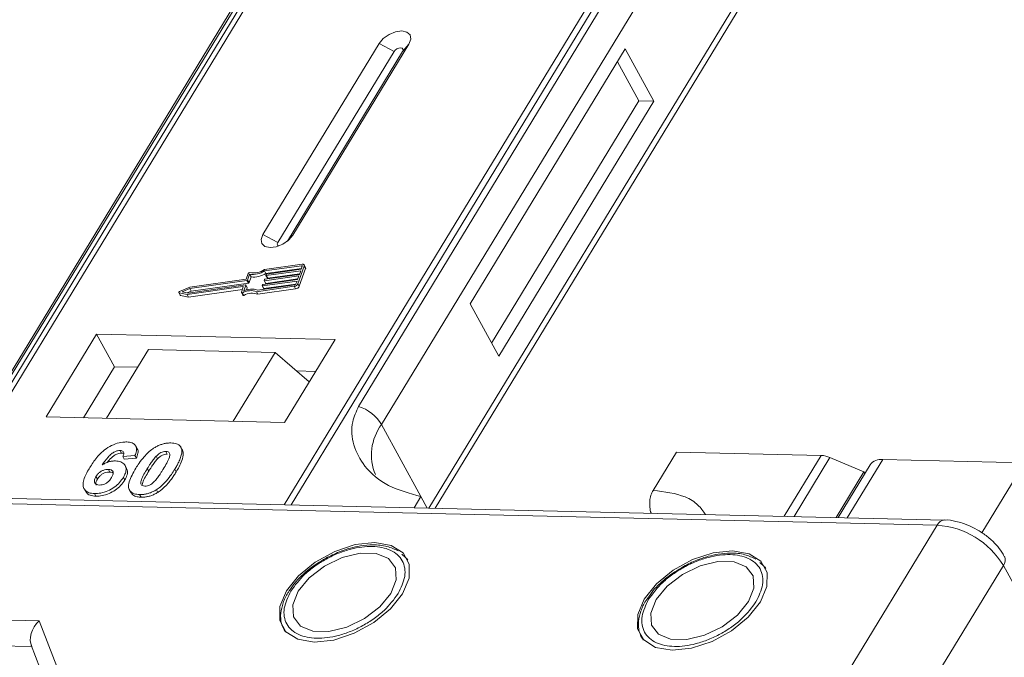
# Model space of a CAD drawing. Header units: millimetres. Extents: x -623 to 852, y 50 to 1083.
# Tile 69 of 72: x 647 to 695, y 842 to 872. Entities that reach past the tile are written whole.
import ezdxf

# ---------------------------------------------------------------- set-up
doc = ezdxf.new("R2010")
doc.units = ezdxf.units.MM

msp = doc.modelspace()

# ---------------------------------------------------------------- linework, layer by layer
at = {"color": 7, "linetype": 'Continuous', "lineweight": 15}
for p, q in [((665.321, 885.163), (643.531, 849.354)), ((643.8, 849.348), (665.606, 885.184)), ((681.823, 884.812), (660.017, 848.976)), ((660.35, 848.968), (682.139, 884.777)), ((661.296, 879.097), (645.983, 853.932)), ((646.197, 854.118), (661.51, 879.284)), ((678.914, 878.885), (663.601, 853.719)), ((664.709, 852.842), (680.022, 878.007)), ((682.264, 873.91), (666.994, 848.815)), ((667.292, 848.809), (682.297, 873.469)), ((664.593, 871.204), (658.991, 861.997)), ((660.427, 861.965), (666.03, 871.171)), ((664.593, 871.204), (665.314, 870.814)), ((666.03, 871.171), (665.723, 870.805)), ((665.314, 870.814), (659.711, 861.607)), ((660.171, 861.681), (665.723, 870.805)), ((676.445, 870.932), (668.976, 858.656)), ((677.825, 868.411), (676.445, 870.932)), ((677.106, 868.427), (676.072, 870.318)), ((670.01, 856.765), (677.106, 868.427)), ((670.355, 856.135), (677.825, 868.411)), ((677.825, 868.411), (677.106, 868.427)), ((659.711, 861.607), (658.991, 861.997)), ((660.427, 861.965), (660.238, 861.739)), ((660.884, 860.564), (659.067, 860.306)), ((661.05, 860.406), (660.981, 860.532)), ((658.281, 860.118), (658.183, 859.844)), ((658.354, 860.078), (658.255, 859.804)), ((658.423, 859.952), (658.354, 860.078)), ((660.858, 860.493), (659.07, 860.239)), ((659.139, 860.113), (659.07, 860.239)), ((659.091, 859.838), (660.751, 860.074)), ((659.138, 860.03), (659.151, 860.066)), ((659.139, 860.113), (660.853, 860.357)), ((660.815, 860.251), (659.155, 860.016)), ((659.18, 860.087), (660.84, 860.322)), ((659.223, 859.89), (660.763, 860.108)), ((660.677, 859.626), (660.983, 860.477)), ((660.746, 859.5), (661.052, 860.351)), ((660.751, 860.074), (660.815, 860.251)), ((660.84, 860.322), (660.891, 860.464)), ((660.884, 860.445), (660.858, 860.493)), ((660.983, 860.477), (661.052, 860.351)), ((658.226, 859.783), (655.466, 859.391)), ((658.183, 859.844), (655.473, 859.459)), ((655.535, 859.265), (658.295, 859.657)), ((658.295, 859.657), (658.226, 859.783)), ((658.324, 859.678), (658.255, 859.804)), ((658.324, 859.678), (658.423, 859.952)), ((660.636, 859.755), (658.976, 859.519)), ((659.002, 859.59), (660.662, 859.826)), ((659.045, 859.393), (660.585, 859.612)), ((659.049, 859.782), (659.062, 859.817)), ((659.049, 859.773), (659.118, 859.647)), ((660.726, 860.003), (659.065, 859.767)), ((659.134, 859.641), (659.065, 859.767)), ((659.134, 859.641), (660.674, 859.86)), ((659.138, 860.021), (659.207, 859.895)), ((659.223, 859.89), (659.155, 860.016)), ((660.585, 859.613), (660.636, 859.755)), ((660.662, 859.826), (660.726, 860.003)), ((660.746, 859.5), (660.677, 859.626)), ((654.942, 859.197), (655.011, 859.071)), ((654.958, 859.187), (655.346, 859.105)), ((655.027, 859.061), (654.958, 859.187)), ((655.473, 859.459), (654.981, 859.252)), ((655.466, 859.391), (655.105, 859.239)), ((655.105, 859.239), (655.39, 859.178)), ((655.346, 859.105), (658.032, 859.486)), ((655.415, 858.979), (655.346, 859.105)), ((655.35, 859.187), (655.535, 859.265)), ((655.39, 859.178), (658.149, 859.57)), ((655.415, 858.979), (658.004, 859.346)), ((655.535, 859.265), (655.466, 859.391)), ((658.049, 859.472), (657.957, 859.215)), ((657.957, 859.197), (658.026, 859.071)), ((658.08, 859.066), (658.011, 859.192)), ((658.045, 859.462), (658.032, 859.486)), ((658.166, 859.556), (658.067, 859.281)), ((658.235, 859.439), (658.166, 859.565)), ((658.235, 859.43), (658.166, 859.556)), ((658.197, 859.325), (658.235, 859.43)), ((658.685, 859.242), (660.501, 859.5)), ((658.754, 859.116), (658.685, 859.242)), ((658.739, 859.317), (660.527, 859.571)), ((658.754, 859.116), (660.57, 859.374)), ((658.96, 859.534), (658.972, 859.569)), ((658.96, 859.525), (659.029, 859.398)), ((659.045, 859.393), (658.976, 859.519)), ((660.501, 859.5), (660.57, 859.374)), ((655.027, 859.061), (655.415, 858.979)), ((668.976, 858.656), (670.355, 856.135)), ((650.975, 857.202), (648.547, 853.213)), ((662.468, 856.939), (650.975, 857.202)), ((650.975, 857.202), (651.837, 855.627)), ((660.04, 852.949), (662.468, 856.939)), ((651.456, 853.146), (653.473, 856.461)), ((659.579, 856.32), (653.473, 856.461)), ((659.579, 856.32), (657.562, 853.006)), ((661.223, 854.893), (659.579, 856.32)), ((651.837, 855.627), (650.343, 853.172)), ((652.95, 855.601), (651.837, 855.627)), ((661.534, 855.404), (660.61, 855.425)), ((648.547, 853.213), (660.04, 852.949)), ((664.709, 852.842), (666.606, 849.375)), ((652.111, 851.596), (652.18, 851.47)), ((652.934, 851.684), (652.865, 851.81)), ((654.315, 851.545), (654.384, 851.419)), ((654.995, 851.806), (654.989, 851.817)), ((655.068, 851.687), (655.137, 851.561)), ((677.791, 849.673), (678.912, 851.515)), ((678.912, 851.515), (685.896, 851.355)), ((652.83, 851.344), (652.246, 851.306)), ((652.246, 851.306), (652.315, 851.179)), ((652.315, 851.179), (652.899, 851.218)), ((652.83, 851.344), (652.899, 851.218)), ((653.912, 851.186), (653.843, 851.312)), ((685.896, 851.355), (684.112, 848.423)), ((686.314, 851.256), (684.584, 848.412)), ((686.314, 851.256), (687.945, 850.561)), ((688.857, 851.162), (687.148, 848.353)), ((688.857, 851.162), (695.681, 851.006)), ((651.547, 850.683), (651.616, 850.557)), ((652.424, 850.737), (652.355, 850.863)), ((653.42, 850.719), (653.489, 850.593)), ((654.746, 850.689), (654.815, 850.563)), ((688.247, 850.903), (686.702, 848.363)), ((695.681, 851.006), (693.628, 847.631)), ((650.948, 850.339), (651.017, 850.213)), ((652.268, 850.298), (652.336, 850.172)), ((686.609, 848.365), (687.945, 850.561)), ((687.989, 850.48), (687.945, 850.561)), ((691.841, 848.245), (626.475, 849.745)), ((650.383, 849.748), (650.452, 849.622)), ((652.57, 849.681), (652.639, 849.555)), ((653.858, 849.702), (653.927, 849.576)), ((626.11, 849.496), (691.476, 847.996)), ((650.877, 849.518), (650.946, 849.392)), ((653.051, 849.468), (653.12, 849.342)), ((666.606, 849.375), (666.275, 848.832)), ((666.606, 849.375), (666.911, 848.817)), ((691.476, 847.996), (686.808, 840.323)), ((665.884, 846.422), (665.687, 846.597)), ((665.914, 846.402), (665.982, 846.311)), ((683.123, 846.026), (682.927, 846.201)), ((683.153, 846.007), (683.221, 845.916)), ((689.997, 838.383), (694.666, 846.055)), ((694.666, 846.055), (715.703, 807.602)), ((660.388, 845.007), (660.28, 844.856)), ((677.627, 844.612), (677.52, 844.46)), ((648.22, 843.387), (637.519, 843.633)), ((649.068, 841.189), (648.22, 843.387)), ((636.688, 842.407), (647.855, 842.151)), ((647.828, 842.222), (648.591, 840.242))]:
    msp.add_line(p, q, dxfattribs=at)
at = {"color": 7, "linetype": 'Continuous', "lineweight": 15, "flags": 128}
for points in [[(666.03, 871.171), (666.118, 871.408), (666.083, 871.61), (665.931, 871.749), (665.685, 871.802), (665.382, 871.761), (665.068, 871.634), (664.791, 871.438), (664.593, 871.204)], [(665.723, 870.805), (665.748, 870.872), (665.738, 870.93), (665.695, 870.97), (665.625, 870.985), (665.538, 870.973), (665.449, 870.937), (665.37, 870.881), (665.314, 870.814)], [(658.991, 861.997), (658.903, 861.761), (658.937, 861.559), (659.089, 861.42), (659.336, 861.367), (659.639, 861.408), (659.953, 861.535), (660.23, 861.731), (660.427, 861.965)], [(659.711, 861.607), (659.686, 861.54), (659.696, 861.482), (659.739, 861.443), (659.744, 861.441)], [(660.884, 860.564), (660.91, 860.566), (660.933, 860.563), (660.954, 860.557), (660.97, 860.547), (660.981, 860.533), (660.987, 860.516), (660.988, 860.498), (660.983, 860.477)], [(660.891, 860.464), (660.893, 860.471), (660.893, 860.477), (660.891, 860.483), (660.887, 860.487), (660.881, 860.491), (660.875, 860.493), (660.867, 860.494), (660.858, 860.493)], [(659.065, 859.767), (659.061, 859.767), (659.057, 859.768), (659.054, 859.769), (659.051, 859.77), (659.049, 859.773), (659.048, 859.775), (659.048, 859.779), (659.049, 859.782)], [(659.155, 860.016), (659.15, 860.015), (659.146, 860.016), (659.143, 860.017), (659.14, 860.019), (659.138, 860.021), (659.137, 860.024), (659.137, 860.027), (659.138, 860.03)], [(654.958, 859.187), (654.949, 859.191), (654.942, 859.197), (654.94, 859.206), (654.942, 859.216), (654.947, 859.226), (654.957, 859.236), (654.968, 859.245), (654.981, 859.252)], [(658.011, 859.192), (657.999, 859.188), (657.987, 859.186), (657.976, 859.186), (657.967, 859.188), (657.96, 859.192), (657.956, 859.199), (657.955, 859.206), (657.957, 859.215)], [(658.032, 859.486), (658.037, 859.486), (658.041, 859.486), (658.044, 859.485), (658.047, 859.483), (658.049, 859.481), (658.05, 859.478), (658.05, 859.475), (658.049, 859.472)], [(658.149, 859.57), (658.154, 859.57), (658.158, 859.57), (658.161, 859.569), (658.164, 859.567), (658.166, 859.565), (658.167, 859.562), (658.167, 859.559), (658.166, 859.556)], [(658.976, 859.519), (658.972, 859.519), (658.968, 859.519), (658.965, 859.52), (658.962, 859.522), (658.96, 859.524), (658.959, 859.527), (658.959, 859.53), (658.96, 859.534)], [(658.026, 859.071), (658.029, 859.066), (658.036, 859.062), (658.045, 859.06), (658.056, 859.06), (658.068, 859.062), (658.08, 859.066)], [(661.467, 842.367), (662.404, 842.465), (663.392, 842.787), (664.334, 843.302), (665.138, 843.96), (665.725, 844.697), (666.038, 845.44), (666.046, 846.116), (665.749, 846.66), (665.175, 847.018), (664.38, 847.155), (663.443, 847.058), (662.455, 846.736), (661.513, 846.22), (660.709, 845.562), (660.122, 844.826), (659.809, 844.083), (659.801, 843.406), (660.099, 842.862), (660.673, 842.504), (661.467, 842.367)], [(660.697, 844.812), (660.435, 844.158), (660.474, 843.577), (660.808, 843.139), (661.397, 842.896), (662.17, 842.879), (663.034, 843.088), (663.885, 843.499), (664.62, 844.062), (665.15, 844.71), (665.412, 845.364), (665.374, 845.945), (665.04, 846.384), (664.451, 846.626), (663.677, 846.644), (662.813, 846.435), (661.962, 846.023), (661.227, 845.46), (660.697, 844.812)], [(678.706, 841.972), (679.643, 842.069), (680.631, 842.391), (681.573, 842.907), (682.377, 843.565), (682.964, 844.301), (683.277, 845.044), (683.286, 845.721), (682.988, 846.265), (682.414, 846.622), (681.62, 846.759), (680.683, 846.662), (679.695, 846.34), (678.753, 845.825), (677.949, 845.167), (677.362, 844.43), (677.049, 843.687), (677.04, 843.011), (677.338, 842.467), (677.912, 842.109), (678.706, 841.972)], [(677.936, 844.417), (677.675, 843.763), (677.713, 843.182), (678.047, 842.743), (678.636, 842.501), (679.409, 842.483), (680.274, 842.692), (681.125, 843.103), (681.859, 843.667), (682.39, 844.315), (682.651, 844.968), (682.613, 845.55), (682.279, 845.988), (681.69, 846.231), (680.917, 846.248), (680.052, 846.039), (679.201, 845.628), (678.467, 845.064), (677.936, 844.417)]]:
    msp.add_lwpolyline(points, dxfattribs=at)
at = {"color": 7, "linetype": 'Continuous', "lineweight": 15}
for centre, radius, start, end in [((658.348, 860.087), 0.0736, 81.7629, 154.647), ((658.467, 861.246), 1.173, 264.4424, 300.9301), ((658.525, 861.143), 0.998, 260.3986, 302.9491), ((658.536, 861.12), 1.173, 264.4424, 300.9301), ((659.185, 860.049), 0.0381, 97.4207, 153.8527), ((660.991, 860.377), 0.0661, 336.9348, 26.0002), ((658.221, 859.821), 0.0381, 277.4207, 333.8527), ((658.29, 859.695), 0.0381, 277.4207, 333.8527), ((659.007, 859.552), 0.0381, 97.4207, 153.8527), ((659.096, 859.801), 0.0381, 97.4207, 153.8527), ((659.13, 859.656), 0.0149, 216.6597, 287.1115), ((659.219, 859.904), 0.0149, 216.6597, 287.1115), ((660.472, 859.727), 0.229, 277.4207, 333.8527), ((660.517, 859.647), 0.0762, 277.4207, 333.8527), ((658.403, 858.473), 0.819, 69.8549, 118.6145), ((658.448, 858.458), 0.907, 71.2927, 114.8085), ((658.472, 858.347), 0.819, 69.8549, 118.6145), ((658.225, 859.434), 0.011, 336.9348, 26.0002), ((659.041, 859.407), 0.0149, 216.6597, 287.1115), ((660.541, 859.601), 0.229, 277.4207, 333.8527), ((655.03, 859.082), 0.0212, 210.2186, 262.8226), ((662.959, 851.77), 2.052, 31.4947, 71.765), ((666.655, 851.379), 2.434, 143.0587, 202.974), ((685.846, 850.201), 1.154, 66.0507, 87.522), ((688.777, 850.503), 0.664, 83.0653, 142.99), ((691.861, 847.824), 0.422, 92.683, 155.9406), ((691.199, 843.948), 4.057, 31.2883, 86.0774), ((694.324, 846.319), 0.432, 322.3041, 24.4947)]:
    msp.add_arc(centre, radius, start, end, dxfattribs=at)
msp.add_ellipse((648.565, 842.757), major_axis=(0.549, 0.781), ratio=0.715737, start_param=1.232087, end_param=2.802883, dxfattribs=at)
for points, knots in [([(663.601, 853.719), (663.49, 853.473), (663.205, 852.843), (663.314, 851.825), (663.872, 850.75), (664.962, 849.831), (666.06, 849.527), (666.606, 849.375)], [0, 0, 0, 0, 0.125713, 0.321276, 0.524466, 0.763484, 1, 1, 1, 1]), ([(650.648, 850.766), (650.7, 850.848), (650.856, 851.094), (651.128, 851.434), (651.518, 851.741), (651.88, 851.921), (652.197, 852), (652.369, 852.002), (652.431, 852.003)], [0, 0, 0, 0, 0.142337, 0.429127, 0.589943, 0.751205, 0.909895, 1, 1, 1, 1]), ([(652.431, 852.003), (652.525, 851.995), (652.694, 851.979), (652.85, 851.861), (652.92, 851.687), (652.892, 851.503), (652.844, 851.38), (652.83, 851.344)], [0, 0, 0, 0, 0.2426908, 0.4390024, 0.635006, 0.8950587, 1, 1, 1, 1]), ([(652.111, 851.596), (652.071, 851.593), (651.989, 851.589), (651.842, 851.53), (651.676, 851.426), (651.463, 851.206), (651.333, 851.022), (651.245, 850.897)], [0, 0, 0, 0, 0.112049, 0.22438, 0.370115, 0.570276, 1, 1, 1, 1]), ([(652.246, 851.306), (652.266, 851.353), (652.297, 851.429), (652.286, 851.519), (652.241, 851.57), (652.175, 851.592), (652.129, 851.595), (652.111, 851.596)], [0, 0, 0, 0, 0.33384, 0.524547, 0.716372, 0.891824, 1, 1, 1, 1]), ([(652.871, 850.737), (652.922, 850.819), (653.039, 851.005), (653.288, 851.327), (653.546, 851.583), (653.737, 851.707), (653.758, 851.72)], [0, 0, 0, 0, 0.237381, 0.538918, 0.949082, 1, 1, 1, 1]), ([(652.899, 851.218), (652.926, 851.298), (652.981, 851.459), (652.988, 851.626), (652.934, 851.679), (652.931, 851.682)], [0, 0, 0, 0, 0.481785, 0.969308, 1, 1, 1, 1]), ([(653.758, 851.72), (653.808, 851.75), (653.911, 851.811), (654.075, 851.879), (654.242, 851.927), (654.378, 851.948), (654.485, 851.955), (654.538, 851.955), (654.564, 851.954)], [0, 0, 0, 0, 0.193776, 0.3936, 0.587864, 0.788908, 0.894169, 1, 1, 1, 1]), ([(653.843, 851.312), (653.886, 851.354), (653.955, 851.422), (654.08, 851.497), (654.194, 851.536), (654.271, 851.545), (654.311, 851.545), (654.315, 851.545)], [0, 0, 0, 0, 0.334804, 0.542561, 0.750382, 0.970721, 1, 1, 1, 1]), ([(654.315, 851.545), (654.354, 851.541), (654.423, 851.533), (654.488, 851.485), (654.514, 851.397), (654.485, 851.229), (654.363, 850.985), (654.251, 850.797), (654.194, 850.701)], [0, 0, 0, 0, 0.1056461, 0.1862213, 0.267042, 0.4315406, 0.7127076, 1, 1, 1, 1]), ([(654.564, 851.954), (654.611, 851.952), (654.707, 851.947), (654.832, 851.917), (654.94, 851.866), (655.007, 851.803), (655.047, 851.741), (655.061, 851.705), (655.068, 851.687)], [0, 0, 0, 0, 0.192627, 0.388684, 0.582013, 0.783201, 0.891038, 1, 1, 1, 1]), ([(655.068, 851.687), (655.076, 851.653), (655.092, 851.585), (655.081, 851.441), (655.035, 851.258), (654.948, 851.054), (654.85, 850.863), (654.781, 850.747), (654.746, 850.689)], [0, 0, 0, 0, 0.118432, 0.239329, 0.449434, 0.664178, 0.83182, 1, 1, 1, 1]), ([(654.815, 850.563), (654.864, 850.645), (654.971, 850.827), (655.107, 851.129), (655.175, 851.39), (655.145, 851.526), (655.137, 851.561)], [0, 0, 0, 0, 0.236775, 0.527928, 0.878334, 1, 1, 1, 1]), ([(655.137, 851.561), (655.125, 851.593), (655.107, 851.642), (655.068, 851.677), (655.055, 851.689)], [0, 0, 0, 0, 0.667997, 1, 1, 1, 1]), ([(651.245, 850.897), (651.296, 850.925), (651.401, 850.984), (651.539, 851.038), (651.649, 851.066), (651.731, 851.082), (651.811, 851.09), (651.863, 851.09), (651.889, 851.09)], [0, 0, 0, 0, 0.243654, 0.49576, 0.617892, 0.741503, 0.870025, 1, 1, 1, 1]), ([(651.491, 851.014), (651.491, 851.014), (651.547, 851.092), (651.65, 851.211), (651.828, 851.358), (651.978, 851.435), (652.1, 851.468), (652.158, 851.469), (652.18, 851.47)], [0, 0, 0, 0, 0.000071, 0.368569, 0.571075, 0.774891, 0.911654, 1, 1, 1, 1]), ([(651.889, 851.09), (651.982, 851.08), (652.168, 851.061), (652.338, 850.923), (652.416, 850.733), (652.386, 850.514), (652.304, 850.364), (652.268, 850.298)], [0, 0, 0, 0, 0.210216, 0.421975, 0.620016, 0.831037, 1, 1, 1, 1]), ([(652.18, 851.47), (652.219, 851.468), (652.263, 851.467), (652.287, 851.448), (652.29, 851.446)], [0, 0, 0, 0, 0.900108, 1, 1, 1, 1]), ([(653.42, 850.719), (653.446, 850.76), (653.496, 850.842), (653.568, 850.953), (653.635, 851.052), (653.699, 851.139), (653.765, 851.226), (653.817, 851.283), (653.843, 851.312)], [0, 0, 0, 0, 0.20527, 0.410616, 0.557148, 0.703844, 0.851475, 1, 1, 1, 1]), ([(653.489, 850.593), (653.515, 850.634), (653.565, 850.716), (653.637, 850.827), (653.704, 850.926), (653.768, 851.013), (653.834, 851.1), (653.886, 851.157), (653.912, 851.186)], [0, 0, 0, 0, 0.20527, 0.4106157, 0.5571475, 0.7038444, 0.8514751, 1, 1, 1, 1]), ([(653.912, 851.186), (653.955, 851.228), (654.024, 851.296), (654.149, 851.371), (654.263, 851.41), (654.34, 851.419), (654.38, 851.419), (654.384, 851.419)], [0, 0, 0, 0, 0.334804, 0.542561, 0.750382, 0.970721, 1, 1, 1, 1]), ([(650.877, 849.518), (650.783, 849.526), (650.596, 849.544), (650.413, 849.673), (650.317, 849.865), (650.345, 850.198), (650.496, 850.512), (650.626, 850.73), (650.648, 850.766)], [0, 0, 0, 0, 0.148269, 0.297647, 0.442421, 0.607851, 0.935658, 1, 1, 1, 1]), ([(650.948, 850.339), (650.982, 850.389), (651.039, 850.473), (651.168, 850.575), (651.296, 850.64), (651.429, 850.68), (651.508, 850.682), (651.547, 850.683)], [0, 0, 0, 0, 0.2767209, 0.4568705, 0.6370074, 0.8240683, 1, 1, 1, 1]), ([(651.547, 850.683), (651.593, 850.679), (651.68, 850.671), (651.76, 850.61), (651.795, 850.525), (651.77, 850.411), (651.724, 850.329), (651.7, 850.286)], [0, 0, 0, 0, 0.213757, 0.394944, 0.576585, 0.777311, 1, 1, 1, 1]), ([(652.336, 850.172), (652.38, 850.254), (652.466, 850.419), (652.486, 850.618), (652.431, 850.704), (652.413, 850.731)], [0, 0, 0, 0, 0.401791, 0.807526, 1, 1, 1, 1]), ([(653.051, 849.468), (652.958, 849.476), (652.77, 849.493), (652.59, 849.621), (652.5, 849.818), (652.561, 850.197), (652.744, 850.517), (652.871, 850.737)], [0, 0, 0, 0, 0.147528, 0.296569, 0.43214, 0.608737, 1, 1, 1, 1]), ([(653.3, 849.877), (653.254, 849.883), (653.18, 849.893), (653.12, 849.948), (653.102, 850.042), (653.137, 850.211), (653.261, 850.45), (653.367, 850.629), (653.42, 850.719)], [0, 0, 0, 0, 0.125351, 0.202197, 0.279182, 0.459742, 0.727968, 1, 1, 1, 1]), ([(653.192, 849.961), (653.196, 849.993), (653.21, 850.108), (653.334, 850.325), (653.437, 850.503), (653.489, 850.593)], [0, 0, 0, 0, 0.159501, 0.57679, 1, 1, 1, 1]), ([(654.194, 850.701), (654.169, 850.66), (654.118, 850.579), (654.047, 850.468), (653.979, 850.369), (653.916, 850.282), (653.85, 850.195), (653.798, 850.139), (653.772, 850.111)], [0, 0, 0, 0, 0.205942, 0.411959, 0.558149, 0.704502, 0.851801, 1, 1, 1, 1]), ([(654.746, 850.689), (654.695, 850.607), (654.578, 850.421), (654.333, 850.102), (654.076, 849.846), (653.886, 849.72), (653.858, 849.702)], [0, 0, 0, 0, 0.236629, 0.537361, 0.932986, 1, 1, 1, 1]), ([(651.115, 849.927), (651.069, 849.933), (650.976, 849.944), (650.893, 850.018), (650.861, 850.117), (650.888, 850.23), (650.928, 850.303), (650.948, 850.339)], [0, 0, 0, 0, 0.207905, 0.419981, 0.630626, 0.821735, 1, 1, 1, 1]), ([(652.268, 850.298), (652.212, 850.215), (652.1, 850.05), (651.838, 849.819), (651.521, 849.639), (651.182, 849.528), (650.979, 849.521), (650.877, 849.518)], [0, 0, 0, 0, 0.197831, 0.3973, 0.59891, 0.798741, 1, 1, 1, 1]), ([(650.962, 849.923), (650.952, 849.947), (650.929, 850), (650.958, 850.104), (650.998, 850.178), (651.017, 850.213)], [0, 0, 0, 0, 0.296139, 0.660307, 1, 1, 1, 1]), ([(650.946, 849.392), (651.046, 849.395), (651.248, 849.402), (651.577, 849.509), (651.889, 849.68), (652.158, 849.91), (652.276, 850.083), (652.336, 850.172)], [0, 0, 0, 0, 0.198208, 0.398397, 0.584963, 0.787074, 1, 1, 1, 1]), ([(651.017, 850.213), (651.051, 850.263), (651.108, 850.347), (651.237, 850.449), (651.365, 850.514), (651.497, 850.554), (651.577, 850.556), (651.616, 850.557)], [0, 0, 0, 0, 0.276721, 0.45687, 0.637007, 0.824068, 1, 1, 1, 1]), ([(651.7, 850.286), (651.665, 850.234), (651.609, 850.149), (651.49, 850.041), (651.37, 849.976), (651.239, 849.933), (651.159, 849.929), (651.115, 849.927)], [0, 0, 0, 0, 0.2886974, 0.4635526, 0.6399417, 0.8018084, 1, 1, 1, 1]), ([(651.616, 850.557), (651.664, 850.554), (651.732, 850.55), (651.771, 850.518), (651.782, 850.509)], [0, 0, 0, 0, 0.715718, 1, 1, 1, 1]), ([(653.772, 850.111), (653.729, 850.069), (653.66, 850.001), (653.536, 849.925), (653.424, 849.887), (653.346, 849.878), (653.306, 849.877), (653.3, 849.877)], [0, 0, 0, 0, 0.333678, 0.540413, 0.747264, 0.961209, 1, 1, 1, 1]), ([(653.927, 849.576), (653.975, 849.609), (654.073, 849.675), (654.237, 849.815), (654.413, 849.997), (654.574, 850.2), (654.707, 850.389), (654.779, 850.505), (654.815, 850.563)], [0, 0, 0, 0, 0.11827, 0.23888, 0.450732, 0.667209, 0.83334, 1, 1, 1, 1]), ([(650.462, 849.628), (650.491, 849.581), (650.557, 849.47), (650.749, 849.403), (650.897, 849.395), (650.946, 849.392)], [0, 0, 0, 0, 0.338595, 0.784132, 1, 1, 1, 1]), ([(653.858, 849.702), (653.807, 849.672), (653.704, 849.611), (653.54, 849.543), (653.373, 849.495), (653.238, 849.474), (653.13, 849.468), (653.078, 849.468), (653.051, 849.468)], [0, 0, 0, 0, 0.193769, 0.393564, 0.587886, 0.789131, 0.894283, 1, 1, 1, 1]), ([(677.791, 849.673), (677.753, 849.598), (677.677, 849.446), (677.624, 849.152), (677.629, 848.856), (677.664, 848.656), (677.7, 848.574), (677.702, 848.57)], [0, 0, 0, 0, 0.246585, 0.493169, 0.739754, 0.986338, 1, 1, 1, 1]), ([(680.317, 848.51), (680.205, 848.668), (679.965, 849.009), (679.193, 849.5), (678.343, 849.605), (677.791, 849.673)], [0, 0, 0, 0, 0.232888, 0.501331, 1, 1, 1, 1]), ([(652.652, 849.563), (652.672, 849.525), (652.726, 849.427), (652.904, 849.358), (653.058, 849.346), (653.12, 849.342)], [0, 0, 0, 0, 0.275409, 0.710365, 1, 1, 1, 1]), ([(653.12, 849.342), (653.169, 849.342), (653.267, 849.343), (653.426, 849.366), (653.592, 849.41), (653.732, 849.468), (653.844, 849.526), (653.899, 849.559), (653.927, 849.576)], [0, 0, 0, 0, 0.193594, 0.390501, 0.584817, 0.78683, 0.892868, 1, 1, 1, 1]), ([(693.496, 847.725), (693.233, 847.864), (692.867, 848.058), (692.312, 848.198), (692.021, 848.258), (691.848, 848.244), (691.842, 848.243)], [0, 0, 0, 0, 0.488444, 0.677599, 0.988653, 1, 1, 1, 1]), ([(694.706, 846.491), (694.671, 846.562), (694.573, 846.759), (694.313, 847.069), (693.95, 847.424), (693.648, 847.624), (693.496, 847.725)], [0, 0, 0, 0, 0.143955, 0.402623, 0.700319, 1, 1, 1, 1]), ([(660.338, 844.821), (660.542, 845.098), (660.856, 845.525), (661.492, 846.033), (662.039, 846.377), (662.626, 846.655), (663.39, 846.907), (664.301, 847.025), (665.045, 846.869), (665.486, 846.589), (665.722, 846.292), (665.843, 845.933), (665.851, 845.411), (665.644, 844.981), (665.51, 844.702)], [0, 0, 0, 0, 0.119721, 0.184837, 0.25, 0.315115, 0.380279, 0.5, 0.619721, 0.684837, 0.75, 0.815115, 0.880279, 1, 1, 1, 1]), ([(665.508, 846.757), (665.336, 846.838), (664.979, 847.006), (664.345, 847.066), (663.739, 847.015), (663.189, 846.894), (662.622, 846.709), (662.233, 846.514), (662.023, 846.408)], [0, 0, 0, 0, 0.19129, 0.397064, 0.559818, 0.686756, 0.830295, 1, 1, 1, 1]), ([(662.023, 846.408), (661.741, 846.237), (661.347, 845.997), (660.863, 845.571), (660.575, 845.283), (660.43, 845.07), (660.388, 845.007)], [0, 0, 0, 0, 0.431946, 0.604262, 0.884419, 1, 1, 1, 1]), ([(677.577, 844.425), (677.781, 844.702), (678.096, 845.13), (678.731, 845.638), (679.279, 845.981), (679.865, 846.259), (680.63, 846.512), (681.54, 846.629), (682.284, 846.474), (682.725, 846.193), (682.962, 845.897), (683.082, 845.538), (683.091, 845.015), (682.883, 844.585), (682.749, 844.306)], [0, 0, 0, 0, 0.119721, 0.184837, 0.25, 0.315115, 0.380279, 0.5, 0.619721, 0.684837, 0.75, 0.815115, 0.880279, 1, 1, 1, 1]), ([(682.747, 846.361), (682.575, 846.442), (682.219, 846.611), (681.584, 846.67), (680.978, 846.62), (680.428, 846.499), (679.861, 846.314), (679.473, 846.118), (679.262, 846.013)], [0, 0, 0, 0, 0.19129, 0.397064, 0.559818, 0.686756, 0.830295, 1, 1, 1, 1]), ([(679.262, 846.013), (678.98, 845.841), (678.587, 845.602), (678.102, 845.176), (677.814, 844.888), (677.669, 844.674), (677.627, 844.612)], [0, 0, 0, 0, 0.431946, 0.604262, 0.884419, 1, 1, 1, 1]), ([(660.28, 844.856), (660.252, 844.817), (660.109, 844.621), (659.95, 844.248), (659.832, 843.748), (659.85, 843.258), (660.002, 842.986), (660.075, 842.855)], [0, 0, 0, 0, 0.055607, 0.284691, 0.52115, 0.769695, 1, 1, 1, 1]), ([(665.51, 844.702), (665.306, 844.425), (664.991, 843.997), (664.356, 843.489), (663.808, 843.146), (663.222, 842.868), (662.457, 842.615), (661.546, 842.498), (660.802, 842.653), (660.362, 842.934), (660.125, 843.23), (660.004, 843.589), (659.996, 844.112), (660.203, 844.542), (660.338, 844.821)], [0, 0, 0, 0, 0.119721, 0.184837, 0.25, 0.315115, 0.380279, 0.5, 0.619721, 0.684837, 0.75, 0.815115, 0.880279, 1, 1, 1, 1]), ([(677.52, 844.46), (677.492, 844.422), (677.349, 844.226), (677.189, 843.853), (677.071, 843.353), (677.089, 842.862), (677.241, 842.59), (677.315, 842.459)], [0, 0, 0, 0, 0.055607, 0.284691, 0.52115, 0.769695, 1, 1, 1, 1]), ([(682.749, 844.306), (682.545, 844.029), (682.23, 843.602), (681.595, 843.094), (681.047, 842.75), (680.461, 842.472), (679.696, 842.22), (678.786, 842.102), (678.042, 842.258), (677.601, 842.538), (677.364, 842.835), (677.244, 843.194), (677.235, 843.716), (677.443, 844.146), (677.577, 844.425)], [0, 0, 0, 0, 0.119721, 0.184837, 0.25, 0.315115, 0.380279, 0.5, 0.619721, 0.684837, 0.75, 0.815115, 0.880279, 1, 1, 1, 1]), ([(622.841, 842.506), (623.805, 842.446), (625.762, 842.325), (628.908, 841.746), (631.941, 840.926), (634.785, 839.924), (637.393, 838.819), (639.984, 837.534), (643.371, 835.594), (646.568, 833.364), (649.461, 830.932), (651.638, 828.858), (653.742, 826.533), (655.654, 824.001), (657.2, 821.488), (658.4, 818.983), (659.245, 816.475), (659.663, 814.19), (659.729, 812.164), (659.525, 810.399), (659.057, 808.74), (658.075, 806.702), (656.583, 804.977), (654.643, 803.626), (652.838, 802.73), (650.637, 802.03), (648.052, 801.583), (646.179, 801.549), (645.257, 801.533)], [0, 0, 0, 0, 0.038862, 0.078912, 0.1200677, 0.1522272, 0.1843815, 0.2172151, 0.2500433, 0.3156185, 0.347778, 0.3799323, 0.4210926, 0.4611415, 0.5, 0.5388632, 0.578912, 0.6200677, 0.6522272, 0.6843815, 0.7172151, 0.7500433, 0.8156185, 0.847778, 0.8799323, 0.9210926, 0.9611404, 1, 1, 1, 1])]:
    msp.add_open_spline(points, degree=3, knots=knots, dxfattribs=at)

doc.saveas('drawing.dxf')
